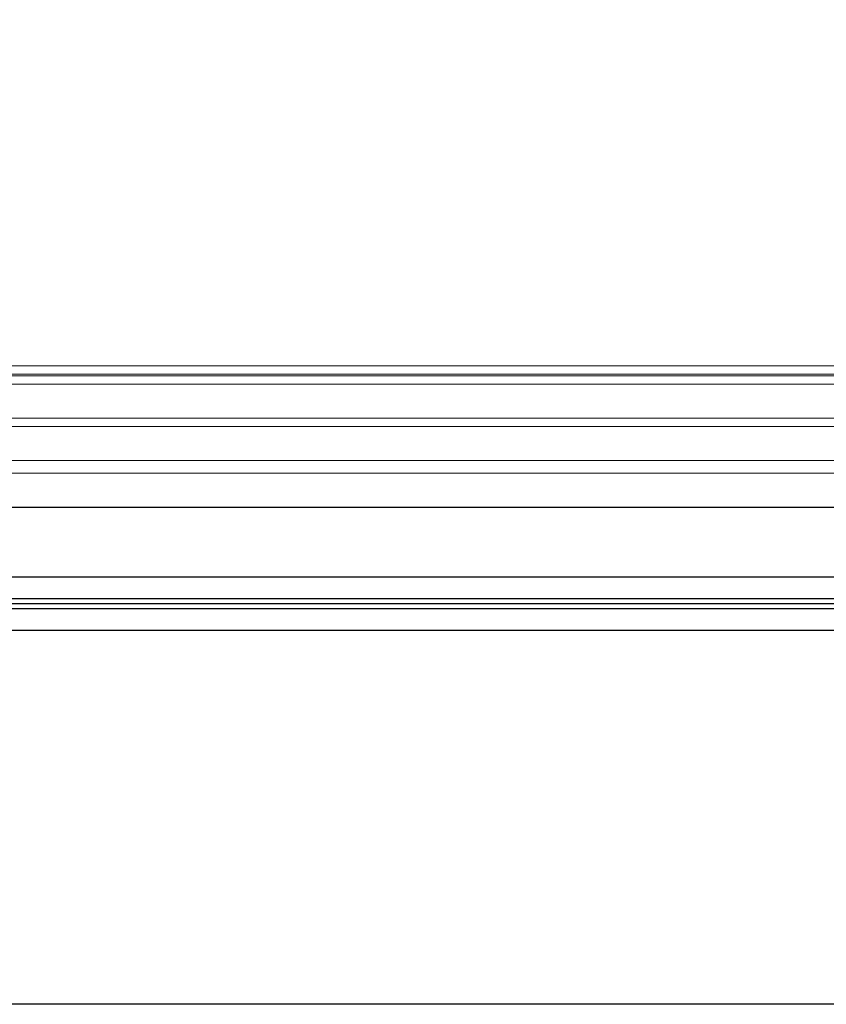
# Model space of a CAD drawing. Header units: inches. Extents: x 34737 to 291769, y 4926 to 74566.
# Tile 23 of 256: x 249652 to 249938, y 30907 to 31256. Entities that reach past the tile are written whole.
import ezdxf

# ---------------------------------------------------------------- set-up
doc = ezdxf.new("R2010")
doc.units = ezdxf.units.IN
doc.header["$LTSCALE"] = 300
for name, pattern in [('ACAD_ISO02W100', [15, 12, -3]), ('ACAD_ISO10W100', [18.5, 12, -3, 0.5, -3]), ('AM_DIN_G_W050', [13.75, 9.75, -1.5, 1, -1.5])]:
    doc.linetypes.add(name, pattern=pattern)
for name, color, linetype, lineweight in [('!_A_01_TENKÁ', 8, 'Continuous', 13), ('!_A_03_ČIARKOVANÁ', 41, 'ACAD_ISO02W100', 13), ('!_A_04_BODKOČIARKOVANÁ', 30, 'ACAD_ISO10W100', 13), ('_MB_szklo_0.15', 142, 'Continuous', 15), ('AM_7', 4, 'AM_DIN_G_W050', 25)]:
    doc.layers.add(name, color=color, linetype=linetype, lineweight=lineweight)

msp = doc.modelspace()

# ---------------------------------------------------------------- linework, layer by layer
at = {"layer": '!_A_01_TENKÁ', "color": 7, "lineweight": -3}
for p, q in [((252306.63, 31057.91), (249413.94, 31057.91)), ((249413.94, 31050.41), (252306.63, 31050.41)), ((252306.63, 31046.66), (249413.94, 31046.66)), ((249413.94, 31039.16), (252306.63, 31039.16))]:
    msp.add_line(p, q, dxfattribs=at)
at = {"layer": '!_A_03_ČIARKOVANÁ', "color": 7, "lineweight": -3}
msp.add_lwpolyline([(249296.38, 31082.78), (261523.63, 31082.78)], dxfattribs=at)
at = {"layer": '!_A_04_BODKOČIARKOVANÁ', "color": 7, "lineweight": -3}
msp.add_lwpolyline([(261699.88, 32828.78), (261699.88, 30906.53), (249285.13, 30906.53)], dxfattribs=at)
at = {"layer": '_MB_szklo_0.15'}
for points in [[(250094.38, 31129.88), (249398.38, 31129.88), (249398.38, 31132.88), (250094.38, 31132.88)], [(250094.38, 31129.31), (249398.38, 31129.31), (249398.38, 31129.88), (250094.38, 31129.88)], [(250094.38, 31126.31), (249398.38, 31126.31), (249398.38, 31129.31), (250094.38, 31129.31)], [(250094.38, 31111.31), (249398.38, 31111.31), (249398.38, 31114.31), (250094.38, 31114.31)], [(250094.38, 31094.81), (249398.38, 31094.81), (249398.38, 31099.31), (250094.38, 31099.31)]]:
    msp.add_lwpolyline(points, dxfattribs=at)
at = {"layer": 'AM_7', "color": 7, "lineweight": -3}
msp.add_line((252306.63, 31048.53), (249396.16, 31048.53), dxfattribs=at)

doc.saveas('drawing.dxf')
